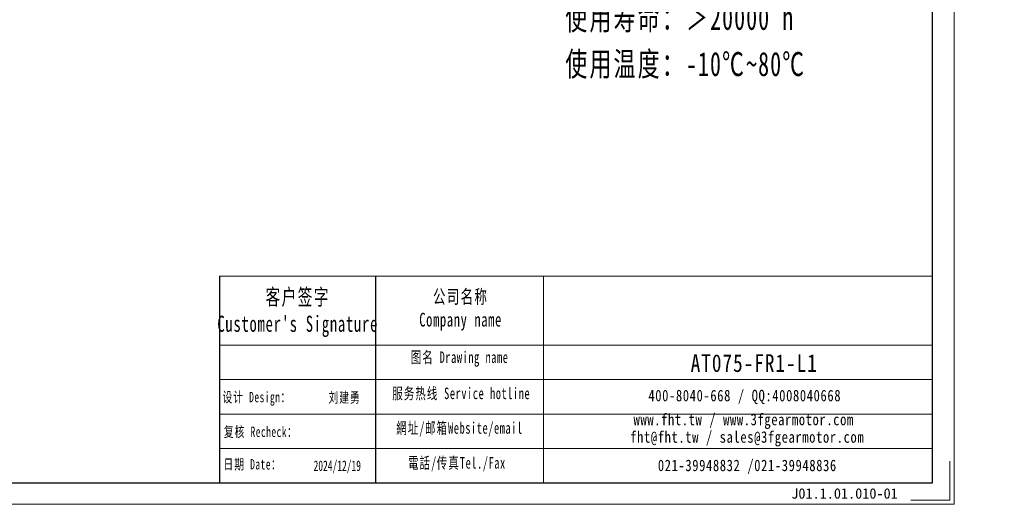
# Model space of a CAD drawing. Header units: millimetres. Extents: x -3 to 535, y 0 to 368.
# Tile 4 of 8: x 252 to 535, y 0 to 139. Entities that reach past the tile are written whole.
import ezdxf

# ---------------------------------------------------------------- set-up
doc = ezdxf.new("R2010")
doc.units = ezdxf.units.MM
doc.layers.add('6文字层', color=3, linetype='Continuous')
doc.layers.add('7标注层', color=4, linetype='Continuous')
for name, color, linetype, lineweight in [('SLD-0', 7, 'Continuous', 18), ('图框_外框线', 7, 'Continuous', 18), ('尺寸线层', 3, 'Continuous', 18)]:
    doc.layers.add(name, color=color, linetype=linetype, lineweight=lineweight)
doc.styles.add('宋体', font='SimSun.ttf', dxfattribs={"width": 0.8})
doc.styles.add('标准', font='txt', dxfattribs={"width": 0.667})
doc.styles.add('样式 1', font='SimSun.ttf')

msp = doc.modelspace()

# ---------------------------------------------------------------- linework, layer by layer
msp.add_line((353.86566, 65.64497), (353.86566, 6.18273))
at = {"layer": '7标注层', "color": 0}
msp.add_line((309.01069, 65.64497), (309.01069, 6.1929), dxfattribs=at)
at = {"layer": '图框_外框线'}
for p, q in [((309.01069, 65.64497), (353.86566, 65.64497)), ((353.86566, 65.64497), (353.86566, 6.1929)), ((353.86566, 65.64497), (514.01079, 65.64497)), ((402.19387, 65.64497), (402.19387, 6.1929)), ((309.01069, 45.80577), (353.86566, 45.80577)), ((353.86566, 45.80577), (514.01079, 45.80577)), ((309.01069, 35.88617), (514.01079, 35.88617)), ((309.01069, 25.96657), (514.01079, 25.96657)), ((309.01069, 16.04697), (514.01079, 16.04697))]:
    msp.add_line(p, q, dxfattribs=at)
at = {"layer": '图框_外框线', "color": 3}
msp.add_lwpolyline([(0, 0), (520.20369, 0), (520.20369, 367.85832), (0, 367.85832)], close=True, dxfattribs=at)
at = {"layer": '图框_外框线', "color": 3, "lineweight": 25}
msp.add_lwpolyline([(30.96451, 6.1929), (514.01079, 6.1929), (514.01079, 361.66542), (30.96451, 361.66542)], close=True, dxfattribs=at)
at = {"layer": '图框_外框线', "color": 3}
msp.add_lwpolyline([(518.96511, 12.3858), (518.96511, 1.23858), (507.81789, 1.23858)], dxfattribs=at)

# ---------------------------------------------------------------- texts
at = {"layer": '6文字层', "insert": (473.41197, 4.62487), "char_height": 3, "width": 43.304423, "attachment_point": 1, "style": '样式 1'}
msp.add_mtext('J01.1.01.010-01', dxfattribs=at)
at = {"layer": 'SLD-0', "color": 1, "attachment_point": 2}
for s, insert, char_height, width, style in [("{\\fNSimSun|b0|i0|c134|p49;\\T1.1;客户签字\\PCustomer's Signature}", (331.51549, 61.97464), 4.6291472, 57.587069, '标准'), ('{\\fNSimSun|b0|i0|c134|p49;\\T1.1;公司名称\\PCompany name}', (378.33628, 61.7289), 3.9678405, 51.3711457, '标准'), ('{\\fNSimSun|b0|i0|c134|p49;\\T1.1;图名 Drawing name}', (378.06506, 43.97723), 3.3065337, 42.2862164, '标准'), ('\\pt23.14572;{\\H1.28266x;\\T1.1;\\C256;AT075-FR1-L1}', (462.76349, 43.17881), 3.9678405, 33.6885262, '宋体'), ('{\\fNSimSun|b0|i0|c134|p49;\\T1.1;服务热线 Service hotline}', (378.53395, 33.5799), 3.3065337, 47.1109074, '标准'), ('{\\fNSimSun|b0|i0|c134|p49;\\T1.1;设计 \\fNSimSun|b0|i0|c0|p49;Design\\fNSimSun|b0|i0|c134|p49;：}', (319.75848, 32.35633), 3, 31.9717109, '标准'), ('{\\fNSimSun|b0|i0|c134|p49;\\T1.1;刘建勇}', (345.01058, 32.2371), 3, 31.9717109, '标准'), ('\\T1.1;400-8040-668 / QQ:4008040668', (460.04126, 32.9481), 3.3065337, 96.2710833, '宋体'), ('\\T1.1;www.fht.tw / www.3fgearmotor.com ', (459.73638, 26.06104), 3.3065337, 96.3794579, '宋体'), ('{\\fNSimSun|b0|i0|c134|p49;\\T1.1;复核 \\fNSimSun|b0|i0|c0|p49;Recheck\\fNSimSun|b0|i0|c134|p49;：}', (320.90066, 22.36901), 3, 31.9717109, '标准'), ('{\\fNSimSun|b0|i0|c134|p49;\\T1.1;網址/邮箱Website/email}', (378.01909, 23.61783), 3.3065337, 49.0380203, '标准'), ('\\pt39.6784;{\\T1.1;fht@fht.tw / sales@3fgearmotor.com }', (460.74408, 21.02606), 3.3065337, 96.3794579, '宋体'), ('{\\fNSimSun|b0|i0|c134|p49;\\T1.1;日期 Date：}', (318.54457, 13.03774), 3, 31.9717109, '标准'), ('{\\fNSimSun|b0|i0|c134|p49;2024/12/19}', (342.87936, 12.60062), 3, 31.9717109, '标准'), ('{\\fNSimSun|b0|i0|c134|p49;\\T1.1;電話/传真Tel./Fax}', (377.27828, 13.5781), 3.3065337, 49.627804, '标准'), ('\\T1.1;021-39948832 /021-39948836 ', (460.77865, 12.85515), 3.3065337, 73.5930069, '宋体')]:
    msp.add_mtext(s, dxfattribs=dict(at, insert=insert, char_height=char_height, width=width, style=style))
at = {"layer": '尺寸线层', "insert": (408.44788, 249.77422), "char_height": 4.0425, "width": 103.2334341, "attachment_point": 1, "line_spacing_factor": 1.15057, "style": '标准'}
msp.add_mtext('{\\fNSimSun|b0|i0|c134|p49;\\H1.71429x;\\T1.1;性能参数：\\P减速比：1:3~20\\P额定输出力矩：45 N.m\\P最大加速力矩：1.5倍额定扭矩\\P额定输入转速：3000 rpm\\P容许径向力：1100 N\\P容许轴向力：550 N\\P回程间隙：≤10 arcmin\\P使用寿命：＞20000 h\\P使用温度：-10℃~80℃}', dxfattribs=at)

doc.saveas('drawing.dxf')
